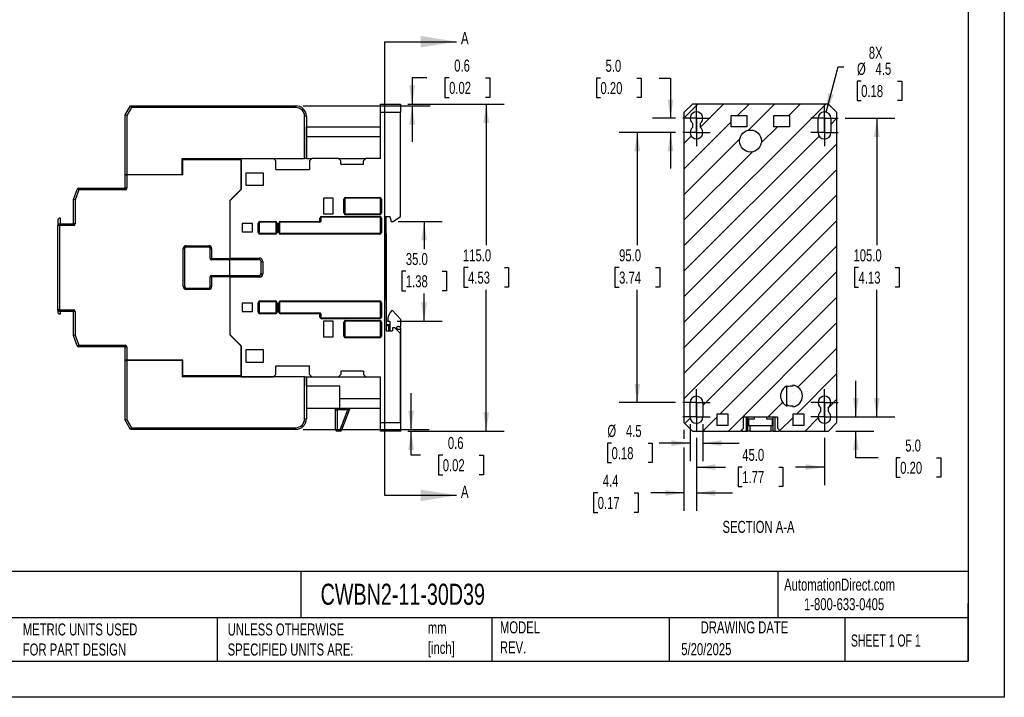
# Model space of a CAD drawing. Header units: millimetres. Extents: x 0 to 559, y 0 to 432.
# Tile 9 of 14: x 213 to 559, y 0 to 238. Entities that reach past the tile are written whole.
import ezdxf

# ---------------------------------------------------------------- set-up
doc = ezdxf.new("R2010")
doc.units = ezdxf.units.MM
doc.header["$LTSCALE"] = 2
doc.linetypes.add('CENTERX2', pattern=[20.32, 12.7, -2.54, 2.54, -2.54])
doc.layers.add('CENTER', color=40, linetype='CENTERX2')
doc.layers.add('HATCH', color=6, linetype='Continuous')
doc.layers.add('DIMENSIONS', color=140, linetype='Continuous', lineweight=25)
doc.layers.add('TEXT', color=140, linetype='Continuous', lineweight=25)
doc.styles.add('SLDTEXTSTYLE0', font='TXT', dxfattribs={"width": 0.7})
doc.styles.add('SLDTEXTSTYLE1', font='TXT', dxfattribs={"width": 0.65})
doc.dimstyles.new('SLDDIMSTYLE0', dxfattribs={"dimtxt": 4.316016, "dimasz": 6.604, "dimexe": 0, "dimexo": 0.0625, "dimgap": 1.079004, "dimtad": 0, "dimtih": 1, "dimtoh": 1, "dimdec": 1, "dimrnd": 1e-09, "dimzin": 4, "dimdsep": 46, "dimtxsty": 'SLDTEXTSTYLE0', "dimsah": 1, "dimcen": 0.09, "dimadec": 0, "dimazin": 1, "dimtfac": 1, "dimtdec": 1, "dimtofl": 0, "dimtmove": 0, "dimatfit": 3, "dimfxl": 0, "dimfrac": 2, "dimtolj": 1, "dimtzin": 12, "dimarcsym": 0})
doc.dimstyles.new('SLDDIMSTYLE2', dxfattribs={"dimtxt": 4.316016, "dimasz": 6.604, "dimexe": 0, "dimexo": 0.0625, "dimgap": 1.079004, "dimtad": 0, "dimtih": 1, "dimtoh": 1, "dimdec": 1, "dimrnd": 1e-09, "dimzin": 12, "dimdsep": 46, "dimtxsty": 'SLDTEXTSTYLE0', "dimsah": 1, "dimcen": 0.09, "dimadec": 0, "dimazin": 3, "dimtfac": 1, "dimtdec": 1, "dimtmove": 0, "dimatfit": 0, "dimfxl": 0, "dimfrac": 2, "dimtolj": 1, "dimtzin": 12, "dimarcsym": 0})
doc.dimstyles.new('SLDDIMSTYLE3', dxfattribs={"dimtxt": 4.316016, "dimasz": 6.604, "dimexe": 0, "dimexo": 0.0625, "dimgap": 1.079004, "dimtad": 0, "dimtih": 1, "dimtoh": 1, "dimdec": 1, "dimrnd": 1e-09, "dimzin": 4, "dimdsep": 46, "dimtxsty": 'SLDTEXTSTYLE0', "dimsah": 1, "dimcen": 0.09, "dimadec": 0, "dimazin": 1, "dimtfac": 1, "dimtdec": 1, "dimtmove": 0, "dimatfit": 0, "dimfxl": 0, "dimfrac": 2, "dimtolj": 1, "dimtzin": 12, "dimarcsym": 0})
doc.dimstyles.new('SLDDIMSTYLE4', dxfattribs={"dimtxt": 4.316016, "dimasz": 6.604, "dimexe": 0, "dimexo": 0.0625, "dimgap": 1.079004, "dimtad": 0, "dimtih": 1, "dimtoh": 1, "dimdec": 1, "dimrnd": 1e-09, "dimdsep": 46, "dimtxsty": 'SLDTEXTSTYLE0', "dimsah": 1, "dimcen": 0.09, "dimadec": 0, "dimazin": 2, "dimtfac": 1, "dimtdec": 1, "dimtmove": 0, "dimatfit": 0, "dimfxl": 0, "dimfrac": 2, "dimtolj": 1, "dimtzin": 12, "dimarcsym": 0})
doc.dimstyles.new('SLDDIMSTYLE5', dxfattribs={"dimtxt": 4.316016, "dimasz": 6.604, "dimexe": 0, "dimexo": 0.0625, "dimgap": 1.079004, "dimtad": 0, "dimtih": 1, "dimtoh": 1, "dimdec": 1, "dimrnd": 1e-09, "dimzin": 12, "dimdsep": 46, "dimtxsty": 'SLDTEXTSTYLE0', "dimsah": 1, "dimcen": 0, "dimadec": 0, "dimazin": 3, "dimtfac": 1, "dimtdec": 1, "dimtofl": 0, "dimtmove": 0, "dimatfit": 3, "dimfxl": 0, "dimfrac": 2, "dimtolj": 1, "dimtzin": 12, "dimarcsym": 0})

# ---------------------------------------------------------------- blocks, each defined once
blk = doc.blocks.new('_D_8')
at = {"layer": 'DIMENSIONS'}
for p, q in [((349.05, 208.63), (383.02, 208.63)), ((376.67, 208.63), (376.67, 158.96)), ((370.26, 151.13), (368.81, 151.13)), ((368.81, 151.13), (368.81, 144.27)), ((383.09, 151.13), (384.54, 151.13)), ((384.54, 151.13), (384.54, 144.27)), ((368.81, 144.27), (370.26, 144.27)), ((376.67, 93.63), (376.67, 143.31)), ((384.54, 144.27), (383.09, 144.27)), ((349.05, 93.63), (383.02, 93.63))]:
    blk.add_line(p, q, dxfattribs=at)
for points in [[(376.67, 208.63), (375.66, 202.03), (377.69, 202.03)], [(376.67, 93.63), (377.69, 100.24), (375.66, 100.24)]]:
    blk.add_solid(points, dxfattribs=at)
at = {"layer": 'DIMENSIONS', "char_height": 4.233, "attachment_point": 1, "style": 'SLDTEXTSTYLE0'}
for s, insert in [('115.0', (368.47, 157.56)), ('4.53', (370.26, 149.73))]:
    blk.add_mtext(s, dxfattribs=dict(at, insert=insert))
blk = doc.blocks.new('_D_9')
at = {"layer": 'DIMENSIONS'}
for p, q in [((345.73, 167.33), (361.15, 167.33)), ((354.8, 167.33), (354.8, 157.66)), ((348.39, 149.83), (346.94, 149.83)), ((346.94, 149.83), (346.94, 142.97)), ((361.21, 149.83), (362.66, 149.83)), ((362.66, 149.83), (362.66, 142.97)), ((346.94, 142.97), (348.39, 142.97)), ((354.8, 132.33), (354.8, 142.01)), ((362.66, 142.97), (361.21, 142.97)), ((345.33, 132.33), (361.15, 132.33))]:
    blk.add_line(p, q, dxfattribs=at)
for points in [[(354.8, 167.33), (353.79, 160.73), (355.82, 160.73)], [(354.8, 132.33), (355.82, 138.94), (353.79, 138.94)]]:
    blk.add_solid(points, dxfattribs=at)
at = {"layer": 'DIMENSIONS', "char_height": 4.233, "attachment_point": 1, "style": 'SLDTEXTSTYLE0'}
for s, insert in [('35.0', (348.39, 156.26)), ('1.38', (348.39, 148.43))]:
    blk.add_mtext(s, dxfattribs=dict(at, insert=insert))
blk = doc.blocks.new('_D_10')
at = {"layer": 'DIMENSIONS'}
for p, q in [((350.25, 94.23), (350.25, 106.93)), ((312.25, 94.23), (356.6, 94.23)), ((349.05, 93.63), (356.6, 93.63)), ((350.25, 85.14), (350.25, 93.63)), ((353.59, 85.14), (350.25, 85.14)), ((361.37, 85.14), (359.92, 85.14)), ((359.92, 85.14), (359.92, 78.28)), ((374.2, 85.14), (375.65, 85.14)), ((375.65, 85.14), (375.65, 78.28)), ((359.92, 78.28), (361.37, 78.28)), ((375.65, 78.28), (374.2, 78.28))]:
    blk.add_line(p, q, dxfattribs=at)
for points in [[(350.25, 94.23), (351.27, 100.84), (349.24, 100.84)], [(350.25, 93.63), (349.24, 87.03), (351.27, 87.03)]]:
    blk.add_solid(points, dxfattribs=at)
at = {"layer": 'DIMENSIONS', "char_height": 4.233, "attachment_point": 1, "style": 'SLDTEXTSTYLE0'}
for s, insert in [('0.6', (363.17, 91.57)), ('0.02', (361.37, 83.74))]:
    blk.add_mtext(s, dxfattribs=dict(at, insert=insert))
blk = doc.blocks.new('_D_11')
at = {"layer": 'DIMENSIONS'}
for p, q in [((355.82, 217.85), (350.62, 217.85)), ((350.62, 217.85), (350.62, 208.63)), ((363.6, 217.85), (362.15, 217.85)), ((362.15, 217.85), (362.15, 210.99)), ((376.43, 217.85), (377.88, 217.85)), ((377.88, 217.85), (377.88, 210.99)), ((312.25, 208.03), (356.97, 208.03)), ((349.05, 208.63), (356.97, 208.63)), ((350.62, 208.03), (350.62, 195.33)), ((362.15, 210.99), (363.6, 210.99)), ((377.88, 210.99), (376.43, 210.99))]:
    blk.add_line(p, q, dxfattribs=at)
for points in [[(350.62, 208.63), (351.64, 215.24), (349.6, 215.24)], [(350.62, 208.03), (349.6, 201.43), (351.64, 201.43)]]:
    blk.add_solid(points, dxfattribs=at)
at = {"layer": 'DIMENSIONS', "char_height": 4.233, "attachment_point": 1, "style": 'SLDTEXTSTYLE0'}
for s, insert in [('0.6', (365.4, 224.27)), ('0.02', (363.6, 216.44))]:
    blk.add_mtext(s, dxfattribs=dict(at, insert=insert))
blk = doc.blocks.new('_D_16')
at = {"layer": 'DIMENSIONS'}
for p, q in [((496.16, 205.81), (500.44, 221.77)), ((500.44, 221.77), (502.41, 221.77)), ((508.48, 216.72), (507.04, 216.72)), ((507.04, 216.72), (507.04, 209.86)), ((521.31, 216.72), (522.76, 216.72)), ((522.76, 216.72), (522.76, 209.86)), ((507.04, 209.86), (508.48, 209.86)), ((522.76, 209.86), (521.31, 209.86))]:
    blk.add_line(p, q, dxfattribs=at)
blk.add_solid([(496.16, 205.81), (498.85, 211.92), (496.89, 212.45)], dxfattribs=at)
at = {"layer": 'DIMENSIONS', "char_height": 4.233, "attachment_point": 1, "style": 'SLDTEXTSTYLE0'}
for s, insert in [('8X', (511.17, 228.79)), ('%%c', (507.02, 223.14)), ('4.5', (513.54, 223.14)), ('0.18', (508.48, 215.32))]:
    blk.add_mtext(s, dxfattribs=dict(at, insert=insert))
blk = doc.blocks.new('_D_17')
at = {"layer": 'DIMENSIONS'}
for p, q in [((416.82, 217.79), (415.37, 217.79)), ((415.37, 217.79), (415.37, 210.93)), ((429.64, 217.79), (431.09, 217.79)), ((431.09, 217.79), (431.09, 210.93)), ((437.43, 217.79), (441.44, 217.79)), ((441.44, 217.79), (441.44, 203.63)), ((415.37, 210.93), (416.82, 210.93)), ((431.09, 210.93), (429.64, 210.93)), ((443.25, 203.63), (435.09, 203.63)), ((443.25, 198.63), (435.09, 198.63)), ((441.44, 198.63), (441.44, 185.93))]:
    blk.add_line(p, q, dxfattribs=at)
for points in [[(441.44, 203.63), (442.46, 210.24), (440.42, 210.24)], [(441.44, 198.63), (440.42, 192.03), (442.46, 192.03)]]:
    blk.add_solid(points, dxfattribs=at)
at = {"layer": 'DIMENSIONS', "char_height": 4.233, "attachment_point": 1, "style": 'SLDTEXTSTYLE0'}
for s, insert in [('5.0', (418.61, 224.21)), ('0.20', (416.82, 216.38))]:
    blk.add_mtext(s, dxfattribs=dict(at, insert=insert))
blk = doc.blocks.new('_D_18')
at = {"layer": 'DIMENSIONS'}
for p, q in [((446.18, 94.09), (446.18, 90.91)), ((450.58, 91.3), (450.58, 65.54)), ((446.18, 87.86), (446.18, 65.54)), ((415.85, 71.89), (414.41, 71.89)), ((414.41, 71.89), (414.41, 65.03)), ((428.68, 71.89), (430.13, 71.89)), ((430.13, 71.89), (430.13, 65.03)), ((446.18, 71.89), (434.53, 71.89)), ((450.58, 71.89), (463.28, 71.89)), ((414.41, 65.03), (415.85, 65.03)), ((430.13, 65.03), (428.68, 65.03))]:
    blk.add_line(p, q, dxfattribs=at)
for points in [[(446.18, 71.89), (439.58, 72.9), (439.58, 70.87)], [(450.58, 71.89), (457.19, 70.87), (457.19, 72.9)]]:
    blk.add_solid(points, dxfattribs=at)
at = {"layer": 'DIMENSIONS', "char_height": 4.233, "attachment_point": 1, "style": 'SLDTEXTSTYLE0'}
for s, insert in [('4.4', (417.65, 78.31)), ('0.17', (415.85, 70.48))]:
    blk.add_mtext(s, dxfattribs=dict(at, insert=insert))
blk = doc.blocks.new('_D_19')
at = {"layer": 'DIMENSIONS'}
for p, q in [((506.61, 98.63), (506.61, 111.33)), ((498.12, 98.63), (512.96, 98.63)), ((499.52, 93.63), (512.96, 93.63)), ((506.61, 84.25), (506.61, 93.63)), ((514.41, 84.25), (506.61, 84.25)), ((522.19, 84.25), (520.74, 84.25)), ((520.74, 84.25), (520.74, 77.39)), ((535.02, 84.25), (536.47, 84.25)), ((536.47, 84.25), (536.47, 77.39)), ((520.74, 77.39), (522.19, 77.39)), ((536.47, 77.39), (535.02, 77.39))]:
    blk.add_line(p, q, dxfattribs=at)
for points in [[(506.61, 98.63), (507.62, 105.24), (505.59, 105.24)], [(506.61, 93.63), (505.59, 87.03), (507.62, 87.03)]]:
    blk.add_solid(points, dxfattribs=at)
at = {"layer": 'DIMENSIONS', "char_height": 4.233, "attachment_point": 1, "style": 'SLDTEXTSTYLE0'}
for s, insert in [('5.0', (523.99, 90.67)), ('0.20', (522.19, 82.85))]:
    blk.add_mtext(s, dxfattribs=dict(at, insert=insert))
blk = doc.blocks.new('_D_20')
at = {"layer": 'DIMENSIONS'}
for p, q in [((448.33, 96.09), (448.33, 83.04)), ((452.83, 96.09), (452.83, 83.04)), ((420.72, 89.39), (419.27, 89.39)), ((419.27, 89.39), (419.27, 82.53)), ((433.54, 89.39), (434.99, 89.39)), ((434.99, 89.39), (434.99, 82.53)), ((448.33, 89.39), (437.41, 89.39)), ((452.83, 89.39), (465.53, 89.39)), ((419.27, 82.53), (420.72, 82.53)), ((434.99, 82.53), (433.54, 82.53))]:
    blk.add_line(p, q, dxfattribs=at)
for points in [[(448.33, 89.39), (441.73, 90.4), (441.73, 88.37)], [(452.83, 89.39), (459.44, 88.37), (459.44, 90.4)]]:
    blk.add_solid(points, dxfattribs=at)
at = {"layer": 'DIMENSIONS', "char_height": 4.233, "attachment_point": 1, "style": 'SLDTEXTSTYLE0'}
for s, insert in [('%%c', (419.25, 95.81)), ('4.5', (425.77, 95.81)), ('0.18', (420.72, 87.98))]:
    blk.add_mtext(s, dxfattribs=dict(at, insert=insert))
blk = doc.blocks.new('_D_21')
at = {"layer": 'DIMENSIONS'}
for p, q in [((502.91, 203.63), (520.33, 203.63)), ((513.98, 203.63), (513.98, 158.96)), ((507.56, 151.13), (506.11, 151.13)), ((506.11, 151.13), (506.11, 144.27)), ((520.39, 151.13), (521.84, 151.13)), ((521.84, 151.13), (521.84, 144.27)), ((506.11, 144.27), (507.56, 144.27)), ((513.98, 98.63), (513.98, 143.31)), ((521.84, 144.27), (520.39, 144.27)), ((502.91, 98.63), (520.33, 98.63))]:
    blk.add_line(p, q, dxfattribs=at)
for points in [[(513.98, 203.63), (512.96, 197.03), (514.99, 197.03)], [(513.98, 98.63), (514.99, 105.24), (512.96, 105.24)]]:
    blk.add_solid(points, dxfattribs=at)
at = {"layer": 'DIMENSIONS', "char_height": 4.233, "attachment_point": 1, "style": 'SLDTEXTSTYLE0'}
for s, insert in [('105.0', (505.77, 157.56)), ('4.13', (507.56, 149.73))]:
    blk.add_mtext(s, dxfattribs=dict(at, insert=insert))
blk = doc.blocks.new('_D_22')
at = {"layer": 'DIMENSIONS'}
for p, q in [((443.25, 198.63), (423.43, 198.63)), ((429.78, 198.63), (429.78, 158.96)), ((423.37, 151.13), (421.92, 151.13)), ((421.92, 151.13), (421.92, 144.27)), ((436.2, 151.13), (437.65, 151.13)), ((437.65, 151.13), (437.65, 144.27)), ((421.92, 144.27), (423.37, 144.27)), ((429.78, 103.63), (429.78, 143.31)), ((437.65, 144.27), (436.2, 144.27)), ((443.25, 103.63), (423.43, 103.63))]:
    blk.add_line(p, q, dxfattribs=at)
for points in [[(429.78, 198.63), (428.77, 192.03), (430.8, 192.03)], [(429.78, 103.63), (430.8, 110.24), (428.77, 110.24)]]:
    blk.add_solid(points, dxfattribs=at)
at = {"layer": 'DIMENSIONS', "char_height": 4.233, "attachment_point": 1, "style": 'SLDTEXTSTYLE0'}
for s, insert in [('95.0', (423.37, 157.56)), ('3.74', (423.37, 149.73))]:
    blk.add_mtext(s, dxfattribs=dict(at, insert=insert))
blk = doc.blocks.new('_D_23')
at = {"layer": 'DIMENSIONS'}
for p, q in [((450.58, 91.3), (450.58, 74.6)), ((495.58, 91.3), (495.58, 74.6)), ((450.58, 80.95), (460.82, 80.95)), ((466.67, 80.95), (465.22, 80.95)), ((465.22, 80.95), (465.22, 74.09)), ((479.49, 80.95), (480.94, 80.95)), ((480.94, 80.95), (480.94, 74.09)), ((495.58, 80.95), (485.34, 80.95)), ((465.22, 74.09), (466.67, 74.09)), ((480.94, 74.09), (479.49, 74.09))]:
    blk.add_line(p, q, dxfattribs=at)
for points in [[(450.58, 80.95), (457.19, 79.94), (457.19, 81.97)], [(495.58, 80.95), (488.98, 81.97), (488.98, 79.94)]]:
    blk.add_solid(points, dxfattribs=at)
at = {"layer": 'DIMENSIONS', "char_height": 4.233, "attachment_point": 1, "style": 'SLDTEXTSTYLE0'}
for s, insert in [('45.0', (466.67, 87.38)), ('1.77', (466.67, 79.55))]:
    blk.add_mtext(s, dxfattribs=dict(at, insert=insert))
blk = doc.blocks.new('SW_CENTERMARKSYMBOL_12')
at = {"layer": 'CENTER', "color": 0}
for p, q in [((0, 2.54), (0, 4.79)), ((-2.54, 0), (-4.79, 0)), ((0, 0), (-2.54, 0)), ((0, 0), (0, 2.54)), ((0, 0), (0, -2.54)), ((0, 0), (2.54, 0)), ((2.54, 0), (4.79, 0)), ((0, -2.54), (0, -4.79))]:
    blk.add_line(p, q, dxfattribs=at)
blk = doc.blocks.new('SW_CENTERMARKSYMBOL_13')
at = {"layer": 'CENTER', "color": 0}
for p, q in [((0, 2.54), (0, 4.79)), ((-2.54, 0), (-4.79, 0)), ((0, 0), (-2.54, 0)), ((0, 0), (0, 2.54)), ((0, 0), (0, -2.54)), ((0, 0), (2.54, 0)), ((2.54, 0), (4.79, 0)), ((0, -2.54), (0, -4.79))]:
    blk.add_line(p, q, dxfattribs=at)
blk = doc.blocks.new('SW_CENTERMARKSYMBOL_14')
at = {"layer": 'CENTER', "color": 0}
for p, q in [((0, 2.54), (0, 4.79)), ((-2.54, 0), (-4.79, 0)), ((0, 0), (-2.54, 0)), ((0, 0), (0, 2.54)), ((0, 0), (0, -2.54)), ((0, 0), (2.54, 0)), ((2.54, 0), (4.79, 0)), ((0, -2.54), (0, -4.79))]:
    blk.add_line(p, q, dxfattribs=at)
blk = doc.blocks.new('SW_CENTERMARKSYMBOL_15')
at = {"layer": 'CENTER', "color": 0}
for p, q in [((0, 2.54), (0, 4.79)), ((-2.54, 0), (-4.79, 0)), ((0, 0), (-2.54, 0)), ((0, 0), (0, 2.54)), ((0, 0), (0, -2.54)), ((0, 0), (2.54, 0)), ((2.54, 0), (4.79, 0)), ((0, -2.54), (0, -4.79))]:
    blk.add_line(p, q, dxfattribs=at)
blk = doc.blocks.new('SW_CENTERMARKSYMBOL_16')
at = {"layer": 'CENTER', "color": 0}
for p, q in [((0, 2.54), (0, 4.79)), ((-2.54, 0), (-4.79, 0)), ((0, 0), (-2.54, 0)), ((0, 0), (0, 2.54)), ((0, 0), (0, -2.54)), ((0, 0), (2.54, 0)), ((2.54, 0), (4.79, 0)), ((0, -2.54), (0, -4.79))]:
    blk.add_line(p, q, dxfattribs=at)
blk = doc.blocks.new('SW_CENTERMARKSYMBOL_17')
at = {"layer": 'CENTER', "color": 0}
for p, q in [((0, 2.54), (0, 4.79)), ((-2.54, 0), (-4.79, 0)), ((0, 0), (-2.54, 0)), ((0, 0), (0, 2.54)), ((0, 0), (0, -2.54)), ((0, 0), (2.54, 0)), ((2.54, 0), (4.79, 0)), ((0, -2.54), (0, -4.79))]:
    blk.add_line(p, q, dxfattribs=at)
blk = doc.blocks.new('SW_CENTERMARKSYMBOL_18')
at = {"layer": 'CENTER', "color": 0}
for p, q in [((0, 2.54), (0, 4.79)), ((-2.54, 0), (-4.79, 0)), ((0, 0), (-2.54, 0)), ((0, 0), (0, 2.54)), ((0, 0), (0, -2.54)), ((0, 0), (2.54, 0)), ((2.54, 0), (4.79, 0)), ((0, -2.54), (0, -4.79))]:
    blk.add_line(p, q, dxfattribs=at)
blk = doc.blocks.new('SW_CENTERMARKSYMBOL_19')
at = {"layer": 'CENTER', "color": 0}
for p, q in [((0, 2.54), (0, 4.79)), ((-2.54, 0), (-4.79, 0)), ((0, 0), (-2.54, 0)), ((0, 0), (0, 2.54)), ((0, 0), (0, -2.54)), ((0, 0), (2.54, 0)), ((2.54, 0), (4.79, 0)), ((0, -2.54), (0, -4.79))]:
    blk.add_line(p, q, dxfattribs=at)

msp = doc.modelspace()

# ---------------------------------------------------------------- hatches: boundary and pattern name
at = {"layer": 'HATCH'}
h = msp.add_hatch(dxfattribs=at)
h.set_pattern_fill('ANSI31', color=256, scale=2, style=0)
h.paths.add_polyline_path([(496.98, 93.63), (499.98, 96.63), (499.98, 205.63), (496.98, 208.63), (449.18, 208.63), (446.18, 205.63), (446.18, 96.63), (449.18, 93.63), (466.08, 93.63), (467.08, 94.63), (467.08, 98.63), (479.08, 98.63), (479.08, 94.63), (480.08, 93.63)], flags=0)
h.paths.add_polyline_path([(484.48, 95.63), (484.48, 99.63), (488.48, 99.63), (488.48, 95.63)], flags=0)
edge = h.paths.add_edge_path(flags=0)
edge.add_arc((469.58, 195.63), 3.85, 0, 360)
edge = h.paths.add_edge_path(flags=0)
edge.add_arc((483.98, 105.98), 3.85, 112.9035, 247.0965, ccw=False)
edge.add_line((482.48, 109.53), (482.48, 109.14))
edge.add_arc((483.98, 105.98), 3.5, 81.7868, 115.3769, ccw=False)
edge.add_line((484.48, 109.45), (484.48, 109.8))
edge.add_arc((483.98, 105.98), 3.85, -82.5462, 82.5462, ccw=False)
edge.add_line((484.48, 102.16), (484.48, 102.52))
edge.add_arc((483.98, 105.98), 3.5, 244.6231, 278.2132, ccw=False)
edge.add_line((482.48, 102.82), (482.48, 102.43))
h.paths.add_polyline_path([(468.33, 204.63), (468.33, 200.63), (462.83, 200.63), (462.83, 204.63)], flags=0)
h.paths.add_polyline_path([(483.33, 204.63), (483.33, 200.63), (477.83, 200.63), (477.83, 204.63)], flags=0)
h.paths.add_polyline_path([(461.68, 99.63), (461.68, 95.63), (457.68, 95.63), (457.68, 99.63)], flags=0)
edge = h.paths.add_edge_path(flags=0)
edge.add_line((494.33, 100.5), (494.33, 101.76))
edge.add_arc((495.58, 103.63), 2.25, -56.251, 236.251, ccw=False)
edge.add_line((496.83, 101.76), (496.83, 100.5))
edge.add_arc((495.58, 98.63), 2.25, -236.251, 56.251, ccw=False)
edge = h.paths.add_edge_path(flags=0)
edge.add_line((451.83, 201.76), (451.83, 200.5))
edge.add_arc((450.58, 198.63), 2.25, -236.251, 56.251, ccw=False)
edge.add_line((449.33, 200.5), (449.33, 201.76))
edge.add_arc((450.58, 203.63), 2.25, -56.251, 236.251, ccw=False)
edge = h.paths.add_edge_path(flags=0)
edge.add_line((448.33, 98.63), (448.33, 103.63))
edge.add_arc((450.58, 103.63), 2.25, 0, 180, ccw=False)
edge.add_line((452.83, 103.63), (452.83, 98.63))
edge.add_arc((450.58, 98.63), 2.25, 180, 360, ccw=False)
edge = h.paths.add_edge_path(flags=0)
edge.add_line((493.33, 198.63), (493.33, 203.63))
edge.add_arc((495.58, 203.63), 2.25, 0, 180, ccw=False)
edge.add_line((497.83, 203.63), (497.83, 198.63))
edge.add_arc((495.58, 198.63), 2.25, 180, 360, ccw=False)

# ---------------------------------------------------------------- linework, layer by layer
at = {"color": 7, "linetype": 'Continuous'}
for p, q in [((558.8, 431.81), (558.8, 0.01)), ((558.8, 0.01), (0, 0.01))]:
    msp.add_line(p, q, dxfattribs=at)
for p, q in [((249.71, 204.83), (251.56, 208.03)), ((251.56, 208.03), (309.71, 208.03)), ((251.56, 208.03), (251.9, 207.43)), ((309.71, 208.03), (309.71, 207.43)), ((339.51, 208.63), (346.51, 208.63)), ((339.51, 205.63), (339.51, 208.63)), ((346.51, 208.63), (346.51, 205.63)), ((446.18, 205.63), (449.18, 208.63)), ((496.98, 208.63), (449.18, 208.63)), ((496.98, 208.63), (499.98, 205.63)), ((249.71, 183.78), (249.71, 204.83)), ((249.71, 204.83), (250.31, 204.67)), ((251.9, 207.43), (250.31, 204.67)), ((250.31, 204.67), (250.31, 183.78)), ((309.71, 207.43), (251.9, 207.43)), ((312.81, 189.53), (312.81, 204.33)), ((313.41, 204.33), (312.81, 204.33)), ((313.41, 204.33), (313.41, 189.53)), ((339.51, 189.53), (339.51, 205.63)), ((346.51, 205.63), (339.51, 205.63)), ((346.51, 169.13), (346.51, 205.63)), ((446.18, 205.63), (446.18, 96.63)), ((462.83, 204.63), (468.33, 204.63)), ((462.83, 200.63), (462.83, 204.63)), ((468.33, 204.63), (468.33, 200.63)), ((477.83, 204.63), (483.33, 204.63)), ((477.83, 200.63), (477.83, 204.63)), ((483.33, 204.63), (483.33, 200.63)), ((499.98, 96.63), (499.98, 205.63)), ((449.33, 200.5), (449.33, 201.76)), ((451.83, 201.76), (451.83, 200.5)), ((493.33, 198.63), (493.33, 203.63)), ((497.83, 203.63), (497.83, 198.63)), ((313.51, 200.63), (339.51, 200.63)), ((313.51, 197.13), (313.51, 200.63)), ((468.33, 200.63), (462.83, 200.63)), ((483.33, 200.63), (477.83, 200.63)), ((313.51, 189.53), (313.51, 197.13)), ((339.51, 197.13), (313.51, 197.13)), ((269.71, 183.78), (269.71, 189.53)), ((269.71, 189.53), (312.81, 189.53)), ((270.01, 189.03), (270.01, 189.53)), ((270.01, 183.73), (270.01, 189.03)), ((290.51, 189.03), (270.01, 189.03)), ((290.51, 178.63), (290.51, 189.53)), ((290.51, 189.53), (301.91, 189.53)), ((290.51, 189.03), (290.51, 178.73)), ((302.71, 188.73), (301.91, 189.53)), ((302.71, 185.63), (302.71, 188.73)), ((313.41, 189.53), (312.81, 189.53)), ((313.41, 189.53), (315.31, 189.53)), ((315.31, 189.53), (314.51, 188.73)), ((314.51, 188.73), (314.51, 185.63)), ((324.71, 189.53), (315.31, 189.53)), ((325.51, 188.73), (324.71, 189.53)), ((324.71, 189.53), (334.31, 189.53)), ((325.51, 187.53), (325.51, 188.73)), ((325.51, 187.53), (333.51, 187.53)), ((334.31, 189.53), (333.51, 188.73)), ((333.51, 187.53), (333.51, 188.73)), ((339.51, 189.53), (334.31, 189.53)), ((250.31, 183.78), (249.71, 183.78)), ((249.71, 183.78), (249.71, 183.73)), ((249.71, 179.03), (249.71, 183.73)), ((249.71, 183.73), (250.31, 183.73)), ((269.71, 183.78), (250.31, 183.78)), ((250.31, 183.73), (250.31, 179.03)), ((270.01, 183.73), (250.31, 183.73)), ((251.21, 183.78), (251.21, 183.73)), ((298.31, 184.38), (292.11, 184.38)), ((292.11, 184.38), (292.11, 180.08)), ((298.31, 180.08), (298.31, 184.38)), ((302.71, 185.63), (314.51, 185.63)), ((292.11, 180.08), (298.31, 180.08)), ((231.51, 175.03), (232.86, 178.64)), ((233.42, 178.43), (232.11, 174.92)), ((233.42, 178.43), (232.86, 178.64)), ((233.42, 178.43), (233.42, 179.03)), ((233.42, 179.03), (249.71, 179.03)), ((249.71, 178.43), (233.42, 178.43)), ((249.71, 178.43), (249.71, 179.03)), ((250.31, 179.03), (249.71, 179.03)), ((290.51, 178.73), (286.51, 174.73)), ((290.51, 178.63), (286.51, 174.63)), ((231.64, 175.38), (231.51, 175.38)), ((231.51, 175.38), (231.51, 175.03)), ((231.51, 166.53), (231.51, 175.03)), ((232.11, 174.92), (231.51, 175.03)), ((232.11, 174.92), (232.11, 166.53)), ((286.51, 174.73), (286.51, 154.38)), ((286.51, 174.63), (286.51, 154.48)), ((322.81, 175.53), (319.41, 175.53)), ((319.41, 175.53), (319.41, 170.03)), ((322.81, 170.03), (322.81, 175.53)), ((326.61, 170.33), (326.61, 175.23)), ((326.61, 175.23), (326.91, 175.23)), ((326.91, 175.23), (326.91, 170.33)), ((327.21, 175.83), (339.21, 175.83)), ((327.21, 175.83), (327.21, 175.53)), ((339.21, 175.53), (327.21, 175.53)), ((339.21, 175.53), (339.21, 175.83)), ((339.51, 170.33), (339.51, 175.23)), ((339.51, 175.23), (339.81, 175.23)), ((339.81, 175.23), (339.81, 170.33)), ((319.41, 170.03), (322.81, 170.03)), ((326.61, 170.33), (326.91, 170.33)), ((327.21, 170.03), (339.21, 170.03)), ((327.21, 169.73), (327.21, 170.03)), ((339.21, 169.73), (327.21, 169.73)), ((339.21, 170.03), (339.21, 169.73)), ((339.51, 170.33), (339.81, 170.33)), ((226.51, 168.56), (226.01, 168.06)), ((226.01, 168.06), (226.01, 166.03)), ((226.01, 166.03), (226.51, 166.53)), ((227.01, 168.56), (226.51, 168.56)), ((226.76, 165.93), (226.51, 166.53)), ((226.51, 166.53), (231.51, 166.53)), ((227.01, 166.53), (227.01, 168.56)), ((231.51, 165.93), (231.51, 166.53)), ((232.11, 166.53), (231.51, 166.53)), ((294.51, 166.58), (290.81, 166.58)), ((290.81, 166.58), (290.81, 163.68)), ((294.51, 163.68), (294.51, 166.58)), ((296.51, 163.48), (296.51, 166.78)), ((296.81, 166.78), (296.51, 166.78)), ((296.81, 166.78), (296.81, 163.48)), ((297.11, 167.38), (302.51, 167.38)), ((297.11, 167.08), (297.11, 167.38)), ((302.51, 167.08), (297.11, 167.08)), ((302.51, 167.38), (302.51, 167.08)), ((302.81, 163.48), (302.81, 166.78)), ((303.11, 166.78), (302.81, 166.78)), ((303.11, 166.78), (303.11, 163.48)), ((303.71, 163.48), (303.71, 166.78)), ((304.01, 166.78), (303.71, 166.78)), ((304.01, 166.78), (304.01, 163.48)), ((304.31, 167.38), (318.21, 167.38)), ((304.31, 167.08), (304.31, 167.38)), ((318.21, 167.08), (304.31, 167.08)), ((318.21, 167.38), (318.21, 168.53)), ((318.51, 168.53), (318.21, 168.53)), ((318.21, 167.08), (318.21, 167.38)), ((318.51, 167.38), (318.21, 167.38)), ((318.51, 168.53), (318.51, 167.38)), ((318.81, 169.13), (339.21, 169.13)), ((318.81, 168.83), (318.81, 169.13)), ((339.21, 168.83), (318.81, 168.83)), ((339.21, 169.13), (339.21, 168.83)), ((339.51, 163.48), (339.51, 168.53)), ((339.81, 168.53), (339.51, 168.53)), ((339.81, 168.53), (339.81, 163.48)), ((341.01, 169.13), (342.71, 169.13)), ((341.01, 169.13), (341.01, 139.63)), ((341.51, 163.13), (341.51, 169.13)), ((342.71, 169.13), (343.19, 167.33)), ((343.19, 167.33), (343.94, 167.33)), ((343.94, 167.33), (346.51, 169.13)), ((226.01, 136.23), (226.01, 166.03)), ((226.61, 165.78), (226.01, 166.03)), ((226.76, 165.93), (226.61, 165.78)), ((226.61, 165.78), (226.61, 136.48)), ((231.51, 165.93), (226.76, 165.93)), ((290.81, 163.68), (294.51, 163.68)), ((296.81, 163.48), (296.51, 163.48)), ((297.11, 163.18), (297.11, 162.88)), ((297.11, 163.18), (302.51, 163.18)), ((302.51, 162.88), (297.11, 162.88)), ((302.51, 162.88), (302.51, 163.18)), ((303.11, 163.48), (302.81, 163.48)), ((303.71, 163.48), (304.01, 163.48)), ((304.31, 162.88), (304.31, 163.18)), ((304.31, 163.18), (339.21, 163.18)), ((339.21, 162.88), (304.31, 162.88)), ((339.21, 162.88), (339.21, 163.18)), ((339.81, 163.48), (339.51, 163.48)), ((341.51, 163.13), (341.01, 163.13)), ((341.51, 163.13), (341.51, 139.63)), ((270.11, 144.43), (270.11, 157.83)), ((270.11, 157.83), (270.61, 157.83)), ((270.61, 157.83), (270.61, 144.43)), ((271.11, 158.83), (279.11, 158.83)), ((271.11, 158.33), (271.11, 158.83)), ((279.11, 158.33), (271.11, 158.33)), ((279.11, 158.33), (279.11, 158.83)), ((279.61, 154.38), (279.61, 157.83)), ((279.61, 157.83), (280.11, 157.83)), ((280.11, 157.83), (280.11, 154.38)), ((279.61, 154.38), (280.11, 154.38)), ((280.11, 154.38), (286.51, 154.38)), ((280.11, 153.88), (280.11, 154.38)), ((286.01, 153.88), (280.11, 153.88)), ((286.51, 154.48), (296.91, 154.48)), ((286.51, 153.88), (286.51, 154.38)), ((296.91, 153.88), (286.51, 153.88)), ((286.51, 148.38), (286.51, 153.88)), ((296.91, 153.88), (296.91, 154.48)), ((297.51, 148.98), (297.51, 153.28)), ((297.51, 153.28), (298.11, 153.28)), ((298.11, 153.28), (298.11, 148.98)), ((297.51, 148.98), (298.11, 148.98)), ((279.61, 144.43), (279.61, 147.88)), ((280.11, 147.88), (279.61, 147.88)), ((280.11, 147.88), (280.11, 148.38)), ((280.11, 148.38), (286.01, 148.38)), ((280.11, 147.88), (280.11, 144.43)), ((286.51, 147.88), (280.11, 147.88)), ((286.51, 148.38), (296.91, 148.38)), ((286.51, 147.88), (286.51, 148.38)), ((286.51, 147.88), (286.51, 127.53)), ((286.51, 147.78), (286.51, 127.63)), ((296.91, 147.78), (286.51, 147.78)), ((296.91, 148.38), (296.91, 147.78)), ((270.11, 144.43), (270.61, 144.43)), ((271.11, 143.43), (271.11, 143.93)), ((271.11, 143.93), (279.11, 143.93)), ((279.11, 143.43), (271.11, 143.43)), ((279.11, 143.43), (279.11, 143.93)), ((280.11, 144.43), (279.61, 144.43)), ((294.51, 138.58), (290.81, 138.58)), ((290.81, 138.58), (290.81, 135.68)), ((294.51, 135.68), (294.51, 138.58)), ((296.51, 135.48), (296.51, 138.78)), ((296.51, 138.78), (296.81, 138.78)), ((296.81, 138.78), (296.81, 135.48)), ((297.11, 139.38), (302.51, 139.38)), ((297.11, 139.38), (297.11, 139.08)), ((302.51, 139.08), (297.11, 139.08)), ((302.51, 139.38), (302.51, 139.08)), ((302.81, 135.48), (302.81, 138.78)), ((303.11, 138.78), (302.81, 138.78)), ((303.11, 138.78), (303.11, 135.48)), ((303.71, 135.48), (303.71, 138.78)), ((303.71, 138.78), (304.01, 138.78)), ((304.01, 138.78), (304.01, 135.48)), ((304.31, 139.38), (339.21, 139.38)), ((304.31, 139.38), (304.31, 139.08)), ((339.21, 139.08), (304.31, 139.08)), ((339.21, 139.38), (339.21, 139.08)), ((339.51, 133.73), (339.51, 138.78)), ((339.81, 138.78), (339.51, 138.78)), ((339.81, 138.78), (339.81, 133.73)), ((341.51, 139.63), (341.01, 139.63)), ((341.51, 139.63), (341.51, 128.93)), ((226.61, 136.48), (226.01, 136.23)), ((226.01, 136.23), (226.01, 135.23)), ((226.51, 135.73), (226.01, 136.23)), ((226.01, 135.23), (226.51, 134.73)), ((226.76, 136.33), (226.51, 135.73)), ((231.51, 135.73), (226.51, 135.73)), ((226.61, 136.48), (226.76, 136.33)), ((226.76, 136.33), (231.51, 136.33)), ((227.01, 134.73), (227.01, 135.73)), ((231.51, 136.33), (231.51, 135.73)), ((231.51, 127.23), (231.51, 135.73)), ((232.11, 135.73), (231.51, 135.73)), ((232.11, 135.73), (232.11, 127.34)), ((290.81, 135.68), (294.51, 135.68)), ((296.81, 135.48), (296.51, 135.48)), ((297.11, 135.18), (302.51, 135.18)), ((297.11, 135.18), (297.11, 134.88)), ((302.51, 135.18), (302.51, 134.88)), ((302.81, 135.48), (303.11, 135.48)), ((303.71, 135.48), (304.01, 135.48)), ((304.31, 135.18), (318.21, 135.18)), ((304.31, 135.18), (304.31, 134.88)), ((318.21, 135.18), (318.21, 134.88)), ((346.59, 132.86), (343.64, 136.14)), ((227.01, 134.73), (226.51, 134.73)), ((302.51, 134.88), (297.11, 134.88)), ((318.21, 134.88), (304.31, 134.88)), ((318.21, 133.73), (318.21, 134.88)), ((318.51, 134.88), (318.21, 134.88)), ((318.51, 133.73), (318.21, 133.73)), ((318.51, 134.88), (318.51, 133.73)), ((318.81, 133.43), (339.21, 133.43)), ((318.81, 133.43), (318.81, 133.13)), ((339.21, 133.13), (318.81, 133.13)), ((322.81, 132.23), (319.41, 132.23)), ((319.41, 132.23), (319.41, 126.73)), ((322.81, 126.73), (322.81, 132.23)), ((326.61, 127.03), (326.61, 131.93)), ((326.61, 131.93), (326.91, 131.93)), ((326.91, 131.93), (326.91, 127.03)), ((327.21, 132.53), (339.21, 132.53)), ((327.21, 132.23), (327.21, 132.53)), ((339.21, 132.23), (327.21, 132.23)), ((339.21, 133.43), (339.21, 133.13)), ((339.21, 132.23), (339.21, 132.53)), ((339.81, 133.73), (339.51, 133.73)), ((339.51, 127.03), (339.51, 131.93)), ((339.51, 131.93), (339.81, 131.93)), ((339.81, 131.93), (339.81, 127.03)), ((341.99, 132.33), (342.79, 132.33)), ((342.79, 132.33), (342.79, 131.13)), ((346.59, 130.43), (346.59, 132.86)), ((341.51, 131.13), (342.31, 131.13)), ((342.31, 130.63), (341.51, 130.63)), ((341.51, 128.93), (343.71, 128.93)), ((342.31, 131.13), (342.31, 130.63)), ((342.31, 131.13), (342.71, 131.13)), ((342.31, 130.63), (342.31, 128.93)), ((342.79, 131.13), (342.71, 131.13)), ((342.71, 131.13), (342.71, 128.93)), ((343.71, 129.93), (343.71, 128.93)), ((344.51, 129.93), (343.71, 129.93)), ((346.51, 127.93), (344.51, 129.93)), ((345.01, 129.43), (346.61, 129.43)), ((345.89, 130.43), (346.59, 130.43)), ((346.61, 93.63), (346.61, 129.43)), ((232.11, 127.34), (231.51, 127.23)), ((232.86, 123.62), (231.51, 127.23)), ((231.51, 127.23), (231.51, 126.88)), ((231.64, 126.88), (231.51, 126.88)), ((232.11, 127.34), (233.42, 123.83)), ((286.51, 127.63), (290.51, 123.63)), ((286.51, 127.53), (290.51, 123.53)), ((319.41, 126.73), (322.81, 126.73)), ((326.61, 127.03), (326.91, 127.03)), ((327.21, 126.43), (327.21, 126.73)), ((327.21, 126.73), (339.21, 126.73)), ((339.21, 126.43), (327.21, 126.43)), ((339.21, 126.43), (339.21, 126.73)), ((339.51, 127.03), (339.81, 127.03)), ((346.51, 96.63), (346.51, 127.93)), ((233.42, 123.83), (232.86, 123.62)), ((233.42, 123.83), (249.71, 123.83)), ((233.42, 123.23), (233.42, 123.83)), ((249.71, 123.23), (233.42, 123.23)), ((249.71, 123.23), (249.71, 123.83)), ((249.71, 118.53), (249.71, 123.23)), ((249.71, 123.23), (250.31, 123.23)), ((250.31, 123.23), (250.31, 118.53)), ((290.51, 112.73), (290.51, 123.63)), ((290.51, 123.53), (290.51, 113.23)), ((298.31, 122.18), (292.11, 122.18)), ((292.11, 122.18), (292.11, 117.88)), ((298.31, 117.88), (298.31, 122.18)), ((250.31, 118.53), (249.71, 118.53)), ((249.71, 118.53), (249.71, 118.48)), ((249.71, 97.43), (249.71, 118.48)), ((249.71, 118.48), (250.31, 118.48)), ((270.01, 118.53), (250.31, 118.53)), ((250.31, 118.48), (250.31, 97.59)), ((269.71, 118.48), (250.31, 118.48)), ((251.21, 118.53), (251.21, 118.48)), ((269.71, 118.48), (269.71, 112.73)), ((270.01, 113.23), (270.01, 118.53)), ((292.11, 117.88), (298.31, 117.88)), ((302.71, 116.63), (314.51, 116.63)), ((302.71, 113.53), (302.71, 116.63)), ((314.51, 113.53), (314.51, 116.63)), ((333.51, 114.73), (325.51, 114.73)), ((325.51, 114.73), (325.51, 113.53)), ((333.51, 114.73), (333.51, 113.53)), ((312.81, 112.73), (269.71, 112.73)), ((270.01, 112.73), (270.01, 113.23)), ((270.01, 113.23), (290.51, 113.23)), ((290.51, 112.73), (301.91, 112.73)), ((301.91, 112.73), (302.71, 113.53)), ((312.81, 97.93), (312.81, 112.73)), ((312.81, 112.73), (313.41, 112.73)), ((313.41, 112.73), (313.41, 97.93)), ((313.41, 112.73), (315.31, 112.73)), ((313.51, 109.43), (313.51, 112.73)), ((314.51, 113.53), (315.31, 112.73)), ((315.31, 112.73), (324.71, 112.73)), ((324.71, 112.73), (325.51, 113.53)), ((324.71, 112.73), (334.31, 112.73)), ((333.51, 113.53), (334.31, 112.73)), ((334.31, 112.73), (339.51, 112.73)), ((339.51, 96.63), (339.51, 112.73)), ((325.21, 109.43), (313.51, 109.43)), ((313.51, 109.43), (313.51, 101.63)), ((325.21, 105.13), (325.21, 109.43)), ((482.24, 109.42), (482.24, 102.54)), ((482.48, 109.14), (482.24, 109.02)), ((482.48, 109.14), (482.48, 109.53)), ((484.48, 109.8), (484.48, 109.45)), ((325.21, 105.13), (339.51, 105.13)), ((325.21, 101.63), (325.21, 105.13)), ((325.21, 101.63), (313.51, 101.63)), ((323.71, 101.13), (324.21, 101.13)), ((323.71, 94.13), (323.71, 101.13)), ((324.21, 101.13), (324.21, 101.63)), ((327.99, 101.13), (324.21, 101.13)), ((324.21, 101.13), (324.21, 94.13)), ((339.51, 101.63), (325.21, 101.63)), ((325.36, 94.13), (327.99, 101.13)), ((328.59, 101.31), (325.83, 93.96)), ((327.99, 101.13), (327.99, 101.63)), ((328.59, 101.31), (327.99, 101.13)), ((448.33, 98.63), (448.33, 103.63)), ((452.83, 103.63), (452.83, 98.63)), ((482.24, 102.94), (482.48, 102.82)), ((482.48, 102.43), (482.48, 102.82)), ((484.48, 102.52), (484.48, 102.16)), ((494.33, 100.5), (494.33, 101.76)), ((496.83, 101.76), (496.83, 100.5)), ((250.31, 97.59), (249.71, 97.43)), ((251.56, 94.23), (249.71, 97.43)), ((250.31, 97.59), (251.9, 94.83)), ((312.81, 97.93), (313.41, 97.93)), ((461.68, 99.63), (457.68, 99.63)), ((457.68, 99.63), (457.68, 95.63)), ((461.68, 95.63), (461.68, 99.63)), ((467.08, 98.63), (479.08, 98.63)), ((467.08, 94.63), (467.08, 98.63)), ((468.08, 98.63), (468.08, 93.63)), ((468.58, 93.63), (468.58, 98.63)), ((470.83, 97.83), (468.83, 97.83)), ((468.83, 97.83), (468.83, 95.63)), ((470.83, 98.63), (470.83, 97.83)), ((475.33, 97.83), (475.33, 98.63)), ((477.33, 97.83), (475.33, 97.83)), ((477.33, 95.63), (477.33, 97.83)), ((477.58, 93.63), (477.58, 98.63)), ((478.08, 98.63), (478.08, 93.63)), ((479.08, 98.63), (479.08, 94.63)), ((488.48, 99.63), (484.48, 99.63)), ((484.48, 99.63), (484.48, 95.63)), ((488.48, 95.63), (488.48, 99.63)), ((251.9, 94.83), (251.56, 94.23)), ((309.71, 94.23), (251.56, 94.23)), ((251.9, 94.83), (309.71, 94.83)), ((309.71, 94.83), (309.71, 94.23)), ((323.71, 94.13), (324.21, 94.13)), ((324.21, 94.13), (325.36, 94.13)), ((324.21, 94.13), (324.21, 93.63)), ((325.36, 93.63), (324.21, 93.63)), ((325.83, 93.96), (325.36, 94.13)), ((325.36, 94.13), (325.36, 93.63)), ((339.51, 96.63), (346.51, 96.63)), ((339.51, 93.63), (339.51, 96.63)), ((346.51, 93.63), (339.51, 93.63)), ((346.51, 96.63), (346.51, 93.63)), ((346.61, 93.63), (346.51, 93.63)), ((449.18, 93.63), (446.18, 96.63)), ((449.18, 93.63), (466.08, 93.63)), ((461.68, 95.63), (457.68, 95.63)), ((467.08, 94.63), (466.08, 93.63)), ((466.48, 93.63), (466.08, 93.63)), ((466.48, 94.03), (466.48, 93.63)), ((466.48, 93.63), (468.08, 93.63)), ((468.08, 93.63), (468.58, 93.63)), ((469.37, 93.63), (468.58, 93.63)), ((468.83, 95.63), (469.37, 95.63)), ((469.37, 95.63), (469.37, 93.63)), ((469.37, 95.63), (476.8, 95.63)), ((469.37, 93.63), (476.8, 93.63)), ((476.8, 93.63), (476.8, 95.63)), ((476.8, 95.63), (477.33, 95.63)), ((477.58, 93.63), (476.8, 93.63)), ((477.58, 93.63), (478.08, 93.63)), ((478.08, 93.63), (479.68, 93.63)), ((480.08, 93.63), (479.08, 94.63)), ((479.68, 94.03), (479.68, 93.63)), ((480.08, 93.63), (479.68, 93.63)), ((480.08, 93.63), (496.98, 93.63)), ((488.48, 95.63), (484.48, 95.63)), ((499.98, 96.63), (496.98, 93.63))]:
    msp.add_line(p, q)
msp.add_circle((469.58, 195.63), 3.85)
for centre, radius, start, end in [((309.71, 204.33), 3.7, 0, 90), ((309.71, 204.33), 3.1, 0, 90), ((450.58, 203.63), 2.25, 303.749, 236.251), ((495.58, 203.63), 2.25, 0, 180), ((450.58, 198.63), 2.25, 123.749, 56.251), ((495.58, 198.63), 2.25, 180, 0), ((233.42, 178.43), 0.6, 90, 159.444), ((249.71, 179.03), 0.6, 270, 0), ((327.21, 175.23), 0.6, 90, 180), ((327.21, 175.23), 0.3, 90, 180), ((339.21, 175.23), 0.6, 0, 90), ((339.21, 175.23), 0.3, 0, 90), ((327.21, 170.33), 0.6, 180, 270), ((327.21, 170.33), 0.3, 180, 270), ((339.21, 170.33), 0.6, 270, 0), ((339.21, 170.33), 0.3, 270, 0), ((231.51, 166.53), 0.6, 270, 0), ((297.11, 166.78), 0.6, 90, 180), ((297.11, 166.78), 0.3, 90, 180), ((302.51, 166.78), 0.6, 0, 90), ((302.51, 166.78), 0.3, 0, 90), ((304.31, 166.78), 0.6, 90, 180), ((304.31, 166.78), 0.3, 90, 180), ((318.81, 168.53), 0.6, 90, 180), ((318.21, 167.38), 0.3, 270, 0), ((318.81, 168.53), 0.3, 90, 180), ((339.21, 168.53), 0.6, 0, 90), ((339.21, 168.53), 0.3, 0, 90), ((297.11, 163.48), 0.6, 180, 270), ((297.11, 163.48), 0.3, 180, 270), ((302.51, 163.48), 0.6, 270, 0), ((302.51, 163.48), 0.3, 270, 0), ((304.31, 163.48), 0.6, 180, 270), ((304.31, 163.48), 0.3, 180, 270), ((339.21, 163.48), 0.6, 270, 0), ((339.21, 163.48), 0.3, 270, 0), ((271.11, 157.83), 1, 90, 180), ((271.11, 157.83), 0.5, 90, 180), ((279.11, 157.83), 1, 0, 90), ((279.11, 157.83), 0.5, 0, 90), ((280.11, 154.38), 0.5, 180, 270), ((286.01, 154.38), 0.5, 270, 0), ((296.91, 153.28), 1.2, 0, 90), ((296.91, 153.28), 0.6, 0, 90), ((296.91, 148.98), 1.2, 270, 0), ((296.91, 148.98), 0.6, 270, 0), ((280.11, 147.88), 0.5, 90, 180), ((286.01, 147.88), 0.5, 0, 90), ((271.11, 144.43), 1, 180, 270), ((271.11, 144.43), 0.5, 180, 270), ((279.11, 144.43), 1, 270, 0), ((279.11, 144.43), 0.5, 270, 0), ((297.11, 138.78), 0.6, 90, 180), ((297.11, 138.78), 0.3, 90, 180), ((302.51, 138.78), 0.6, 0, 90), ((302.51, 138.78), 0.3, 0, 90), ((304.31, 138.78), 0.6, 90, 180), ((304.31, 138.78), 0.3, 90, 180), ((339.21, 138.78), 0.6, 0, 90), ((339.21, 138.78), 0.3, 0, 90), ((231.51, 135.73), 0.6, 0, 90), ((297.11, 135.48), 0.6, 180, 270), ((297.11, 135.48), 0.3, 180, 270), ((302.51, 135.48), 0.6, 270, 0), ((302.51, 135.48), 0.3, 270, 0), ((304.31, 135.48), 0.6, 180, 270), ((304.31, 135.48), 0.3, 180, 270), ((318.21, 134.88), 0.3, 0, 90), ((347.19, 132.33), 5.2, 133.0055, 180), ((318.81, 133.73), 0.6, 180, 270), ((318.81, 133.73), 0.3, 180, 270), ((327.21, 131.93), 0.6, 90, 180), ((327.21, 131.93), 0.3, 90, 180), ((339.21, 133.73), 0.6, 270, 0), ((339.21, 133.73), 0.3, 270, 0), ((339.21, 131.93), 0.6, 0, 90), ((339.21, 131.93), 0.3, 0, 90), ((345.89, 129.43), 1, 90, 173.3711), ((344.91, 129.43), 0.5, 0, 77.8245), ((344.91, 129.43), 1.7, 0, 36.0319), ((327.21, 127.03), 0.6, 180, 270), ((327.21, 127.03), 0.3, 180, 270), ((339.21, 127.03), 0.6, 270, 0), ((339.21, 127.03), 0.3, 270, 0), ((233.42, 123.83), 0.6, 200.556, 270), ((249.71, 123.23), 0.6, 0, 90), ((483.98, 105.98), 3.85, 112.9035, 247.0965), ((483.98, 105.98), 3.5, 81.7868, 115.3769), ((483.98, 105.98), 3.85, 277.4538, 82.5462), ((450.58, 103.63), 2.25, 0, 180), ((495.58, 103.63), 2.25, 303.749, 236.251), ((323.21, 101.13), 0.5, 0, 90), ((329.06, 101.13), 0.5, 90, 159.444), ((483.98, 105.98), 3.5, 244.6231, 278.2132), ((495.58, 98.63), 2.25, 123.749, 56.251), ((309.71, 97.93), 3.1, 270, 0), ((309.71, 97.93), 3.7, 270, 0), ((450.58, 98.63), 2.25, 180, 0), ((324.21, 94.13), 0.5, 180, 270), ((325.36, 94.13), 0.5, 270, 339.444)]:
    msp.add_arc(centre, radius, start, end)
at = {"color": 7, "linetype": 'Continuous', "lineweight": 18}
msp.add_arc((495.58, 98.63), 2.25, 180, 0, dxfattribs=at)
at = {"layer": 'TEXT'}
for p, q in [((546.1, 419.1), (546.1, 12.7)), ((340.86, 230.57), (340.86, 71.04)), ((546.1, 44.25), (12.7, 44.25)), ((311.52, 44.25), (311.52, 27.94)), ((479.15, 44.25), (479.15, 27.94)), ((546.1, 12.7), (546.1, 33.02)), ((546.1, 27.94), (12.7, 27.94)), ((282, 27.94), (282, 12.7)), ((378.6, 27.94), (378.6, 12.7)), ((440.93, 27.94), (440.93, 12.7)), ((502.7, 27.94), (502.7, 12.7)), ((12.7, 12.7), (546.1, 12.7))]:
    msp.add_line(p, q, dxfattribs=at)
at = {"layer": 'TEXT', "linetype": 'Continuous'}
for p, q in [((340.86, 230.57), (366.26, 230.57)), ((340.86, 71.04), (366.26, 71.04))]:
    msp.add_line(p, q, dxfattribs=at)
at = {"layer": 'TEXT'}
for points in [[(366.26, 230.57), (353.56, 232.6), (353.56, 228.54)], [(366.26, 71.04), (353.56, 73.07), (353.56, 69)]]:
    msp.add_solid(points, dxfattribs=at)

# ---------------------------------------------------------------- block references
at = {"layer": 'CENTER'}
for name, p in [('SW_CENTERMARKSYMBOL_12', (450.58, 203.63)), ('SW_CENTERMARKSYMBOL_15', (495.58, 203.63)), ('SW_CENTERMARKSYMBOL_13', (450.58, 198.63)), ('SW_CENTERMARKSYMBOL_14', (495.58, 198.63)), ('SW_CENTERMARKSYMBOL_18', (450.58, 103.63)), ('SW_CENTERMARKSYMBOL_16', (495.58, 103.63)), ('SW_CENTERMARKSYMBOL_17', (450.58, 98.63)), ('SW_CENTERMARKSYMBOL_19', (495.58, 98.63))]:
    msp.add_blockref(name, p, dxfattribs=at)

# ---------------------------------------------------------------- texts
at = {"layer": 'TEXT', "char_height": 4.32, "attachment_point": 1, "style": 'SLDTEXTSTYLE0'}
for insert in [(367.76, 233.99), (367.76, 74.46)]:
    msp.add_mtext('A', dxfattribs=dict(at, insert=insert))
at = {"layer": 'TEXT', "linetype": 'CENTERX2', "lineweight": 18}
for s, insert, char_height, attachment_point, style in [('SECTION A-A', (472.39, 62.06), 4.2333, 2, 'SLDTEXTSTYLE0'), ('AutomationDirect.com', (481.39, 41.75), 4.2333, 1, 'SLDTEXTSTYLE0'), ('CWBN2-11-30D39', (318.42, 39.95), 7.4083, 1, 'SLDTEXTSTYLE0'), ('1-800-633-0405', (488.38, 34.87), 4.2333, 1, 'SLDTEXTSTYLE0'), ('METRIC UNITS USED ^JFOR PART DESIGN', (213.71, 25.99), 4.2333, 1, 'SLDTEXTSTYLE0'), ('UNLESS OTHERWISE ^JSPECIFIED UNITS ARE:', (285.74, 25.99), 4.2333, 1, 'SLDTEXTSTYLE0'), ('mm^J[inch]', (356.13, 26.58), 4.233, 1, 'SLDTEXTSTYLE0'), ('MODEL ^JREV.', (381.47, 26.73), 4.2333, 1, 'SLDTEXTSTYLE0'), ('DRAWING DATE', (467.45, 26.73), 4.2333, 2, 'SLDTEXTSTYLE0'), ('SHEET 1 OF 1', (504.88, 22.1), 4.2333, 1, 'SLDTEXTSTYLE1'), ('5/20/2025', (445.23, 19.05), 4.233, 1, 'SLDTEXTSTYLE0')]:
    msp.add_mtext(s, dxfattribs=dict(at, insert=insert, char_height=char_height, attachment_point=attachment_point, style=style))

# ---------------------------------------------------------------- dimensions: what is measured, and where the dimension line sits
at = {"layer": 'DIMENSIONS'}
dim = msp.add_diameter_dim_2p(p1=(495, 201.46), p2=(496.16, 205.81), text='8X\\P<>', dimstyle='SLDDIMSTYLE5', dxfattribs=at)
dim.commit()
dim.dimension.update_dxf_attribs({"geometry": '_D_16', "text_midpoint": (514.9, 219.54), "dimtype": 163})
for base, p1, p2, angle, dimstyle, picture, middle in [((350.62, 208.03), (346.51, 208.63), (309.71, 208.03), 90, 'SLDDIMSTYLE4', '_D_11', (350.62, 217.85)), ((441.44, 198.63), (445.79, 203.63), (445.79, 198.63), 90, 'SLDDIMSTYLE3', '_D_17', (441.44, 217.79)), ((376.67, 93.63), (346.51, 208.63), (346.51, 93.63), 90, 'SLDDIMSTYLE0', '_D_8', (376.67, 151.13)), ((513.98, 203.63), (500.37, 98.63), (500.37, 203.63), 90, 'SLDDIMSTYLE0', '_D_21', (513.98, 151.13)), ((429.78, 103.63), (445.79, 198.63), (445.79, 103.63), 90, 'SLDDIMSTYLE0', '_D_22', (429.78, 151.13)), ((354.8, 132.33), (343.19, 167.33), (342.79, 132.33), 90, 'SLDDIMSTYLE0', '_D_9', (354.8, 149.83)), ((506.61, 93.63), (495.58, 98.63), (496.98, 93.63), 90, 'SLDDIMSTYLE3', '_D_19', (506.61, 84.25)), ((350.25, 94.23), (346.51, 93.63), (309.71, 94.23), 90, 'SLDDIMSTYLE4', '_D_10', (350.25, 85.14)), ((450.58, 71.89), (446.18, 96.63), (450.58, 93.84), 0, 'SLDDIMSTYLE2', '_D_18', (422.27, 71.89))]:
    dim = msp.add_linear_dim(base=base, p1=p1, p2=p2, angle=angle, dimstyle=dimstyle, dxfattribs=at)
    dim.commit()
    dim.dimension.update_dxf_attribs({"geometry": picture, "text_midpoint": middle, "dimtype": 160})
dim = msp.add_linear_dim(base=(448.33, 89.39), p1=(452.83, 98.63), p2=(448.33, 98.63), angle=0, text='%%c<>', dimstyle='SLDDIMSTYLE2', dxfattribs=at)
dim.commit()
dim.dimension.update_dxf_attribs({"geometry": '_D_20', "text_midpoint": (427.13, 89.39), "dimtype": 160})
dim = msp.add_linear_dim(base=(495.58, 80.95), p1=(450.58, 93.84), p2=(495.58, 93.84), dimstyle='SLDDIMSTYLE0', dxfattribs=at)
dim.commit()
dim.dimension.update_dxf_attribs({"geometry": '_D_23', "text_midpoint": (473.08, 80.95), "dimtype": 160})

doc.saveas('drawing.dxf')
